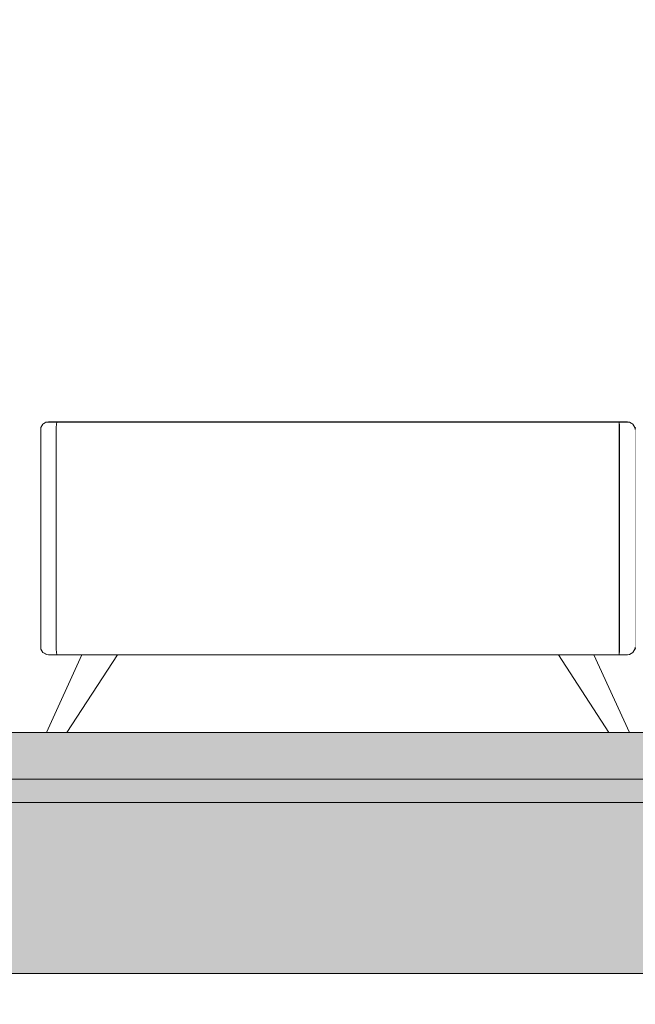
# Model space of a CAD drawing. Header units: millimetres. Extents: x -798 to 64004, y -9065 to 14108.
# Tile 15 of 32: x 56444 to 57236, y -7615 to -6347. Entities that reach past the tile are written whole.
import ezdxf

# ---------------------------------------------------------------- set-up
doc = ezdxf.new("R2010")
doc.units = ezdxf.units.MM
doc.header["$MEASUREMENT"] = 0
doc.linetypes.add('Wipeout_Contour', pattern=[1000, 0, -1000])
for name, color, linetype, lineweight in [('0_Pen_No__1', 7, 'Continuous', 13), ('0_Pen_No__2', 8, 'Continuous', 15), ('0_Pen_No__20', 1, 'Continuous', 0), ('A-FLOR.IFC Model_Pen_No__1', 7, 'Continuous', 13)]:
    doc.layers.add(name, color=color, linetype=linetype, lineweight=lineweight)
doc.layers.add('A-FLOR.IFC Model', color=7, linetype='Continuous')
doc.layers.add('I-WALL.IFC Model', color=7, linetype='Continuous')
doc.styles.add('GENERATED_STYLE_2', font='txt', dxfattribs={"width": 0.84})
doc.dimstyles.new('GENERATED_STYLE__5', dxfattribs={"dimtxt": 80.000001, "dimasz": 60.8, "dimexe": 0.18, "dimexo": 0.0625, "dimgap": 0.09, "dimtad": 1, "dimdec": 0, "dimzin": 0, "dimdsep": 46, "dimtxsty": 'GENERATED_STYLE_2', "dimblk": 'ARROWHEAD_2', "dimblk1": 'ARROWHEAD_2', "dimblk2": 'ARROWHEAD_2', "dimcen": 0.09, "dimse1": 1, "dimse2": 1, "dimclrd": 1, "dimclre": 1, "dimclrt": 1, "dimadec": 0, "dimazin": 0, "dimtfac": 1, "dimtdec": 4, "dimtmove": 0, "dimatfit": 3, "dimfxl": 0, "dimtolj": 1, "dimtzin": 0, "dimarcsym": 0})
doc.dimstyles.new('GENERATED_STYLE__6', dxfattribs={"dimtxt": 80.000001, "dimasz": 60.8, "dimexe": 0.18, "dimexo": 0.0625, "dimgap": 0.09, "dimtad": 1, "dimdec": 0, "dimzin": 0, "dimdsep": 46, "dimtxsty": 'GENERATED_STYLE_2', "dimblk": 'ARROWHEAD_2', "dimblk1": 'ARROWHEAD_2', "dimblk2": 'ARROWHEAD_2', "dimcen": 0.09, "dimse1": 1, "dimse2": 1, "dimclrd": 7, "dimclre": 7, "dimclrt": 7, "dimadec": 0, "dimazin": 0, "dimtfac": 1, "dimtdec": 4, "dimtmove": 0, "dimatfit": 3, "dimfxl": 0, "dimtolj": 1, "dimtzin": 0, "dimarcsym": 0})

# ---------------------------------------------------------------- blocks, each defined once
blk = doc.blocks.new('*D77', base_point=(93756.7, -5864.8))
at = {"layer": '0_Pen_No__20', "color": 1, "linetype": 'Continuous', "lineweight": 0}
for p, q in [((59371.1, -5711.7), (59451.1, -5757.9)), ((59471.1, -5734.8), (59351.1, -5734.8)), ((59411.1, -7264.8), (59411.1, -5734.8)), ((59371.1, -7241.7), (59451.1, -7287.9)), ((59471.1, -7264.8), (59351.1, -7264.8)), ((59411.1, -7303.9), (59411.1, -7264.8))]:
    blk.add_line(p, q, dxfattribs=at)
at = {"layer": '0_Pen_No__20', "color": 1, "lineweight": 0, "insert": (59395.1, -6615.7), "char_height": 80, "attachment_point": 7, "rotation": 90, "style": 'GENERATED_STYLE_2'}
blk.add_mtext('\\A1;{\\pql;\\fArial|b0|i0|c0|p34;1\xa0530}', dxfattribs=at)
blk = doc.blocks.new('ARROWHEAD_2')
at = {"color": 0, "linetype": 'Continuous', "lineweight": 0}
for p, q in [((-0.378, -0.655), (0.378, 0.655)), ((0, 0), (-1, 0))]:
    blk.add_line(p, q, dxfattribs=at)
blk = doc.blocks.new('*D82', base_point=(93756.7, -5864.8))
at = {"layer": '0_Pen_No__1', "color": 7, "linetype": 'Continuous', "lineweight": 13}
for p, q in [((54615, -2914.8), (54615, -2875.7)), ((54655, -2937.9), (54575, -2891.7)), ((54675, -2914.8), (54555, -2914.8)), ((54615, -7264.8), (54615, -2914.8)), ((54575, -7241.7), (54655, -7287.9)), ((54675, -7264.8), (54555, -7264.8)), ((54615, -7303.9), (54615, -7264.8))]:
    blk.add_line(p, q, dxfattribs=at)
at = {"layer": '0_Pen_No__1', "color": 7, "lineweight": 13, "insert": (54599, -5205.7), "char_height": 80, "attachment_point": 7, "rotation": 90, "style": 'GENERATED_STYLE_2'}
blk.add_mtext('\\A1;{\\pql;\\fArial|b0|i0|c0|p34;4\xa0350}', dxfattribs=at)

msp = doc.modelspace()

# ---------------------------------------------------------------- hatches: boundary and pattern name
at = {"layer": 'A-FLOR.IFC Model', "linetype": 'Continuous', "lineweight": 0, "true_color": 0x000000}
msp.add_hatch(color=178, dxfattribs=at).paths.add_polyline_path([(55358.6, -7324.8), (55358.6, -7354.8), (59891.7, -7354.8), (59891.7, -7324.8)])

# ---------------------------------------------------------------- linework, layer by layer
at = {"layer": 'A-FLOR.IFC Model_Pen_No__1', "color": 7, "linetype": 'Continuous', "lineweight": 13}
for p, q in [((59891.7, -7324.8), (55358.6, -7324.8)), ((59891.7, -7354.8), (55358.6, -7354.8))]:
    msp.add_line(p, q, dxfattribs=at)

# ---------------------------------------------------------------- wipeouts: each hides what was drawn before it
at = {"color": 254, "linetype": 'Wipeout_Contour', "lineweight": 0, "ltscale": 2376039.1057988}
msp.add_wipeout([(55541.7, -7264.8), (56478.6, -7264.8), (56524.3, -7164.8), (56481.2, -7164.8), (56478.6, -7164.5), (56474.1, -7161.9), (56471.5, -7157.4), (56471.2, -7154.8), (56471.2, -6874.8), (56471.5, -6872.2), (56474.1, -6867.7), (56478.6, -6865.1), (56481.2, -6864.8), (57226.2, -6864.8), (57228.8, -6865.1), (57233.2, -6867.7), (57235.8, -6872.2), (57236.2, -6874.8), (57236.5, -6872.2), (57239.1, -6867.7), (57243.6, -6865.1), (57246.2, -6864.8), (57991.2, -6864.8), (57993.8, -6865.1), (57998.2, -6867.7), (58000.8, -6872.2), (58001.2, -6874.8), (58001.2, -7154.8), (58000.8, -7157.4), (57998.2, -7161.9), (57993.8, -7164.5), (57991.2, -7164.8), (57948.1, -7164.8), (57993.8, -7264.8), (59891.7, -7264.8), (59891.7, -6189.8), (59866.7, -6189.8), (59866.7, -6164.8), (59891.7, -6164.8), (59891.7, -5874.8), (55541.7, -5874.8)], dxfattribs=at).dxf.layer = 'I-WALL.IFC Model'
at = {"color": 254, "linetype": 'Wipeout_Contour', "lineweight": 0, "ltscale": 233153.568169}
msp.add_wipeout([(55541.7, -7574.8), (55541.7, -8664.8), (59891.7, -8664.8), (59891.7, -7574.8)], dxfattribs=at).dxf.layer = 'I-WALL.IFC Model'

# ---------------------------------------------------------------- next in the draw order: hatches: boundary and pattern name
at = {"layer": 'A-FLOR.IFC Model', "linetype": 'Continuous', "lineweight": 0, "true_color": 0x000000}
msp.add_hatch(color=178, dxfattribs=at).paths.add_polyline_path([(55358.6, -7354.8), (55358.6, -7574.8), (59891.7, -7574.8), (59891.7, -7354.8)])

# ---------------------------------------------------------------- next in the draw order: linework, layer by layer
at = {"layer": 'A-FLOR.IFC Model_Pen_No__1', "color": 7, "linetype": 'Continuous', "lineweight": 13}
msp.add_line((59891.7, -7574.8), (55358.6, -7574.8), dxfattribs=at)

# ---------------------------------------------------------------- next in the draw order: wipeouts: each hides what was drawn before it
at = {"color": 254, "linetype": 'Wipeout_Contour', "lineweight": 0, "ltscale": 227589.630044}
msp.add_wipeout([(56471.2, -7014.8), (56472.7, -7014.8), (56472.7, -6874.8), (56471.2, -6874.8)], dxfattribs=at)
at = {"color": 254, "linetype": 'Wipeout_Contour', "lineweight": 0, "ltscale": 230627.050502}
msp.add_wipeout([(57236.2, -7014.8), (57237.7, -7014.8), (57237.7, -6874.8), (57236.2, -6874.8)], dxfattribs=at)
at = {"color": 254, "linetype": 'Wipeout_Contour', "lineweight": 0, "ltscale": 229238.674945}
msp.add_wipeout([(56504.9, -7264.8), (57202.5, -7264.8), (57137.4, -7164.8), (56570, -7164.8)], dxfattribs=at).dxf.layer = 'I-WALL.IFC Model'

# ---------------------------------------------------------------- next in the draw order: wipeouts: each hides what was drawn before it
at = {"color": 254, "linetype": 'Wipeout_Contour', "lineweight": 0, "ltscale": 227601.258178}
msp.add_wipeout([(56472.7, -6874.8), (56472.7, -7014.8), (56477, -7014.8), (56477, -6874.8)], dxfattribs=at)
at = {"color": 254, "linetype": 'Wipeout_Contour', "lineweight": 0, "ltscale": 230593.353202}
msp.add_wipeout([(57236.2, -6874.8), (57237.7, -6874.8), (57238, -6872.2), (57236.5, -6872.2)], dxfattribs=at)
at = {"color": 254, "linetype": 'Wipeout_Contour', "lineweight": 0, "ltscale": 749898.063835}
msp.add_wipeout([(57226.2, -7164.8), (57183.1, -7164.8), (57228.8, -7264.8), (57243.6, -7264.8), (57289.3, -7164.8), (57246.2, -7164.8), (57243.6, -7164.5), (57239.1, -7161.9), (57236.5, -7157.4), (57236.2, -7154.8), (57235.8, -7157.4), (57233.2, -7161.9), (57228.8, -7164.5)], dxfattribs=at).dxf.layer = 'I-WALL.IFC Model'

# ---------------------------------------------------------------- next in the draw order: hatches: boundary and pattern name
at = {"layer": 'A-FLOR.IFC Model', "linetype": 'Continuous', "lineweight": 0, "true_color": 0x000000}
msp.add_hatch(color=178, dxfattribs=at).paths.add_polyline_path([(59891.7, -7264.8), (55358.6, -7264.8), (55358.6, -7324.8), (59891.7, -7324.8)])

# ---------------------------------------------------------------- next in the draw order: linework, layer by layer
at = {"layer": '0_Pen_No__1', "color": 7, "linetype": 'Continuous', "lineweight": 13}
msp.add_line((57236.5, -6872.2), (57236.2, -6874.8), dxfattribs=at)
at = {"layer": 'A-FLOR.IFC Model_Pen_No__1', "color": 7, "linetype": 'Continuous', "lineweight": 13}
msp.add_line((59891.7, -7264.8), (55358.6, -7264.8), dxfattribs=at)

# ---------------------------------------------------------------- next in the draw order: wipeouts: each hides what was drawn before it
at = {"color": 254, "linetype": 'Wipeout_Contour', "lineweight": 0, "ltscale": 227622.744185}
msp.add_wipeout([(56483.5, -6874.8), (56477, -6874.8), (56477, -7014.8), (56483.5, -7014.8)], dxfattribs=at)
at = {"color": 254, "linetype": 'Wipeout_Contour', "lineweight": 0, "ltscale": 230695.172576}
msp.add_wipeout([(57236.2, -7014.8), (57236.2, -7154.8), (57237.7, -7154.8), (57237.7, -7014.8)], dxfattribs=at)

# ---------------------------------------------------------------- next in the draw order: linework, layer by layer
at = {"layer": '0_Pen_No__1', "color": 7, "linetype": 'Continuous', "lineweight": 13}
msp.add_line((57236.2, -6874.8), (57236.2, -7014.8), dxfattribs=at)

# ---------------------------------------------------------------- next in the draw order: wipeouts: each hides what was drawn before it
at = {"color": 254, "linetype": 'Wipeout_Contour', "lineweight": 0, "ltscale": 227555.47426}
msp.add_wipeout([(56471.2, -6874.8), (56472.7, -6874.8), (56473, -6872.2), (56471.5, -6872.2)], dxfattribs=at)
at = {"color": 254, "linetype": 'Wipeout_Contour', "lineweight": 0, "ltscale": 227650.817045}
msp.add_wipeout([(56483.5, -7014.8), (56491.2, -7014.8), (56491.2, -6874.8), (56483.5, -6874.8)], dxfattribs=at)
at = {"color": 254, "linetype": 'Wipeout_Contour', "lineweight": 0, "ltscale": 227658.661001}
msp.add_wipeout([(56471.2, -7014.8), (56471.2, -7154.8), (56472.7, -7154.8), (56472.7, -7014.8)], dxfattribs=at)
at = {"color": 254, "linetype": 'Wipeout_Contour', "lineweight": 0, "ltscale": 230730.85632}
msp.add_wipeout([(57236.2, -7154.8), (57236.5, -7157.4), (57238, -7157.4), (57237.7, -7154.8)], dxfattribs=at)

# ---------------------------------------------------------------- next in the draw order: linework, layer by layer
at = {"layer": '0_Pen_No__1', "color": 7, "linetype": 'Continuous', "lineweight": 13}
for p, q in [((57236.2, -7154.8), (57236.2, -7014.8)), ((57236.5, -7157.4), (57236.2, -7154.8))]:
    msp.add_line(p, q, dxfattribs=at)

# ---------------------------------------------------------------- next in the draw order: wipeouts: each hides what was drawn before it
at = {"color": 254, "linetype": 'Wipeout_Contour', "lineweight": 0, "ltscale": 227567.004116}
msp.add_wipeout([(56472.7, -6874.8), (56477, -6874.8), (56477.3, -6872.2), (56473, -6872.2)], dxfattribs=at)
at = {"color": 254, "linetype": 'Wipeout_Contour', "lineweight": 0, "ltscale": 229103.792942}
msp.add_wipeout([(56491.2, -7014.8), (57215.4, -7014.8), (57215.4, -6874.8), (56491.2, -6874.8)], dxfattribs=at)
at = {"color": 254, "linetype": 'Wipeout_Contour', "lineweight": 0, "ltscale": 227670.285609}
msp.add_wipeout([(56472.7, -7014.8), (56472.7, -7154.8), (56477, -7154.8), (56477, -7014.8)], dxfattribs=at)

# ---------------------------------------------------------------- next in the draw order: wipeouts: each hides what was drawn before it
at = {"color": 254, "linetype": 'Wipeout_Contour', "lineweight": 0, "ltscale": 227588.30617}
msp.add_wipeout([(56477, -6874.8), (56483.5, -6874.8), (56483.7, -6872.2), (56477.3, -6872.2)], dxfattribs=at)
at = {"color": 254, "linetype": 'Wipeout_Contour', "lineweight": 0, "ltscale": 230543.09173}
msp.add_wipeout([(57215.4, -7014.8), (57216.2, -7014.8), (57216.2, -6874.8), (57215.4, -6874.8)], dxfattribs=at)
at = {"color": 254, "linetype": 'Wipeout_Contour', "lineweight": 0, "ltscale": 227691.765103}
msp.add_wipeout([(56477, -7154.8), (56483.5, -7154.8), (56483.5, -7014.8), (56477, -7014.8)], dxfattribs=at)

# ---------------------------------------------------------------- next in the draw order: wipeouts: each hides what was drawn before it
at = {"color": 254, "linetype": 'Wipeout_Contour', "lineweight": 0, "ltscale": 227559.385249}
msp.add_wipeout([(56471.5, -6872.2), (56473, -6872.2), (56475.5, -6867.7), (56474.1, -6867.7)], dxfattribs=at)
at = {"color": 254, "linetype": 'Wipeout_Contour', "lineweight": 0, "ltscale": 227616.176853}
msp.add_wipeout([(56483.5, -6874.8), (56491.2, -6874.8), (56491.2, -6872.2), (56483.7, -6872.2)], dxfattribs=at)
at = {"color": 254, "linetype": 'Wipeout_Contour', "lineweight": 0, "ltscale": 230559.806408}
msp.add_wipeout([(57216.2, -7014.8), (57223.8, -7014.8), (57223.8, -6874.8), (57216.2, -6874.8)], dxfattribs=at)
at = {"color": 254, "linetype": 'Wipeout_Contour', "lineweight": 0, "ltscale": 227719.829454}
msp.add_wipeout([(56483.5, -7014.8), (56483.5, -7154.8), (56491.2, -7154.8), (56491.2, -7014.8)], dxfattribs=at)
at = {"color": 254, "linetype": 'Wipeout_Contour', "lineweight": 0, "ltscale": 227694.811937}
msp.add_wipeout([(56471.2, -7154.8), (56471.5, -7157.4), (56473, -7157.4), (56472.7, -7154.8)], dxfattribs=at)

# ---------------------------------------------------------------- next in the draw order: wipeouts: each hides what was drawn before it
at = {"color": 254, "linetype": 'Wipeout_Contour', "lineweight": 0, "ltscale": 227570.054692}
msp.add_wipeout([(56475.5, -6867.7), (56473, -6872.2), (56477.3, -6872.2), (56479.1, -6867.7)], dxfattribs=at)
at = {"color": 254, "linetype": 'Wipeout_Contour', "lineweight": 0, "ltscale": 229069.252842}
msp.add_wipeout([(56491.2, -6874.8), (57215.4, -6874.8), (57215.4, -6872.2), (56491.2, -6872.2)], dxfattribs=at)
at = {"color": 254, "linetype": 'Wipeout_Contour', "lineweight": 0, "ltscale": 230587.884626}
msp.add_wipeout([(57223.8, -7014.8), (57230.3, -7014.8), (57230.3, -6874.8), (57223.8, -6874.8)], dxfattribs=at)
at = {"color": 254, "linetype": 'Wipeout_Contour', "lineweight": 0, "ltscale": 229172.370535}
msp.add_wipeout([(56491.2, -7014.8), (56491.2, -7154.8), (57215.4, -7154.8), (57215.4, -7014.8)], dxfattribs=at)
at = {"color": 254, "linetype": 'Wipeout_Contour', "lineweight": 0, "ltscale": 227706.334738}
msp.add_wipeout([(56477, -7154.8), (56472.7, -7154.8), (56473, -7157.4), (56477.3, -7157.4)], dxfattribs=at)

# ---------------------------------------------------------------- next in the draw order: wipeouts: each hides what was drawn before it
at = {"color": 254, "linetype": 'Wipeout_Contour', "lineweight": 0, "ltscale": 227589.730781}
msp.add_wipeout([(56479.1, -6867.7), (56477.3, -6872.2), (56483.7, -6872.2), (56484.7, -6867.7)], dxfattribs=at)
at = {"color": 254, "linetype": 'Wipeout_Contour', "lineweight": 0, "ltscale": 230508.745812}
msp.add_wipeout([(57215.4, -6874.8), (57216.2, -6874.8), (57216.1, -6872.2), (57215.4, -6872.2)], dxfattribs=at)
at = {"color": 254, "linetype": 'Wipeout_Contour', "lineweight": 0, "ltscale": 230609.374802}
msp.add_wipeout([(57230.3, -7014.8), (57234.7, -7014.8), (57234.7, -6874.8), (57230.3, -6874.8)], dxfattribs=at)
at = {"color": 254, "linetype": 'Wipeout_Contour', "lineweight": 0, "ltscale": 230611.238604}
msp.add_wipeout([(57215.4, -7014.8), (57215.4, -7154.8), (57216.2, -7154.8), (57216.2, -7014.8)], dxfattribs=at)
at = {"color": 254, "linetype": 'Wipeout_Contour', "lineweight": 0, "ltscale": 227727.62376}
msp.add_wipeout([(56477, -7154.8), (56477.3, -7157.4), (56483.7, -7157.4), (56483.5, -7154.8)], dxfattribs=at)

# ---------------------------------------------------------------- next in the draw order: linework, layer by layer
at = {"layer": '0_Pen_No__1', "color": 7, "linetype": 'Continuous', "lineweight": 13}
msp.add_line((56471.2, -6874.8), (56471.2, -7014.8), dxfattribs=at)

# ---------------------------------------------------------------- next in the draw order: wipeouts: each hides what was drawn before it
at = {"color": 254, "linetype": 'Wipeout_Contour', "lineweight": 0, "ltscale": 227615.806851}
msp.add_wipeout([(56483.7, -6872.2), (56491.2, -6872.2), (56491.5, -6867.7), (56484.7, -6867.7)], dxfattribs=at)
at = {"color": 254, "linetype": 'Wipeout_Contour', "lineweight": 0, "ltscale": 230525.300259}
msp.add_wipeout([(57216.2, -6874.8), (57223.8, -6874.8), (57223.7, -6872.2), (57216.1, -6872.2)], dxfattribs=at)
at = {"color": 254, "linetype": 'Wipeout_Contour', "lineweight": 0, "ltscale": 230621.005208}
msp.add_wipeout([(57234.7, -7014.8), (57236.2, -7014.8), (57236.2, -6874.8), (57234.7, -6874.8)], dxfattribs=at)
at = {"color": 254, "linetype": 'Wipeout_Contour', "lineweight": 0, "ltscale": 230627.948344}
msp.add_wipeout([(57216.2, -7014.8), (57216.2, -7154.8), (57223.8, -7154.8), (57223.8, -7014.8)], dxfattribs=at)
at = {"color": 254, "linetype": 'Wipeout_Contour', "lineweight": 0, "ltscale": 227702.205915}
msp.add_wipeout([(56471.5, -7157.4), (56474.1, -7161.9), (56475.5, -7161.9), (56473, -7157.4)], dxfattribs=at)
at = {"color": 254, "linetype": 'Wipeout_Contour', "lineweight": 0, "ltscale": 227755.477396}
msp.add_wipeout([(56483.5, -7154.8), (56483.7, -7157.4), (56491.2, -7157.4), (56491.2, -7154.8)], dxfattribs=at)

# ---------------------------------------------------------------- next in the draw order: wipeouts: each hides what was drawn before it
at = {"color": 254, "linetype": 'Wipeout_Contour', "lineweight": 0, "ltscale": 284464.800064}
msp.add_wipeout([(56474.1, -6867.7), (56475.5, -6867.7), (56479.7, -6865.1), (56478.6, -6865.1), (56478, -6865.5)], dxfattribs=at)
at = {"color": 254, "linetype": 'Wipeout_Contour', "lineweight": 0, "ltscale": 229067.84198}
msp.add_wipeout([(56491.2, -6872.2), (57215.4, -6872.2), (57215.4, -6867.7), (56491.5, -6867.7)], dxfattribs=at)
at = {"color": 254, "linetype": 'Wipeout_Contour', "lineweight": 0, "ltscale": 230553.176127}
msp.add_wipeout([(57223.7, -6872.2), (57223.8, -6874.8), (57230.3, -6874.8), (57230.1, -6872.2)], dxfattribs=at)
at = {"color": 254, "linetype": 'Wipeout_Contour', "lineweight": 0, "ltscale": 230656.018267}
msp.add_wipeout([(57230.3, -7014.8), (57223.8, -7014.8), (57223.8, -7154.8), (57230.3, -7154.8)], dxfattribs=at)
at = {"color": 254, "linetype": 'Wipeout_Contour', "lineweight": 0, "ltscale": 227712.868673}
msp.add_wipeout([(56473, -7157.4), (56475.5, -7161.9), (56479.1, -7161.9), (56477.3, -7157.4)], dxfattribs=at)
at = {"color": 254, "linetype": 'Wipeout_Contour', "lineweight": 0, "ltscale": 229207.675789}
msp.add_wipeout([(56491.2, -7154.8), (56491.2, -7157.4), (57215.4, -7157.4), (57215.4, -7154.8)], dxfattribs=at)

# ---------------------------------------------------------------- next in the draw order: linework, layer by layer
at = {"layer": '0_Pen_No__1', "color": 7, "linetype": 'Continuous', "lineweight": 13}
msp.add_line((56491.2, -7014.8), (56491.2, -6874.8), dxfattribs=at)

# ---------------------------------------------------------------- next in the draw order: wipeouts: each hides what was drawn before it
at = {"color": 254, "linetype": 'Wipeout_Contour', "lineweight": 0, "ltscale": 227579.970659}
msp.add_wipeout([(56479.7, -6865.1), (56475.5, -6867.7), (56479.1, -6867.7), (56482.4, -6865.1)], dxfattribs=at)
at = {"color": 254, "linetype": 'Wipeout_Contour', "lineweight": 0, "ltscale": 230507.0756}
msp.add_wipeout([(57215.4, -6867.7), (57215.4, -6872.2), (57216.1, -6872.2), (57215.9, -6867.7)], dxfattribs=at)
at = {"color": 254, "linetype": 'Wipeout_Contour', "lineweight": 0, "ltscale": 230574.482255}
msp.add_wipeout([(57230.1, -6872.2), (57230.3, -6874.8), (57234.7, -6874.8), (57234.3, -6872.2)], dxfattribs=at)
at = {"color": 254, "linetype": 'Wipeout_Contour', "lineweight": 0, "ltscale": 230677.502095}
msp.add_wipeout([(57230.3, -7014.8), (57230.3, -7154.8), (57234.7, -7154.8), (57234.7, -7014.8)], dxfattribs=at)
at = {"color": 254, "linetype": 'Wipeout_Contour', "lineweight": 0, "ltscale": 227732.532435}
msp.add_wipeout([(56477.3, -7157.4), (56479.1, -7161.9), (56484.7, -7161.9), (56483.7, -7157.4)], dxfattribs=at)
at = {"color": 254, "linetype": 'Wipeout_Contour', "lineweight": 0, "ltscale": 230646.299373}
msp.add_wipeout([(57215.4, -7154.8), (57215.4, -7157.4), (57216.1, -7157.4), (57216.2, -7154.8)], dxfattribs=at)

# ---------------------------------------------------------------- next in the draw order: linework, layer by layer
at = {"layer": '0_Pen_No__1', "color": 7, "linetype": 'Continuous', "lineweight": 13}
for p, q in [((56471.5, -6872.2), (56471.2, -6874.8)), ((56471.2, -7154.8), (56471.2, -7014.8))]:
    msp.add_line(p, q, dxfattribs=at)

# ---------------------------------------------------------------- next in the draw order: wipeouts: each hides what was drawn before it
at = {"color": 254, "linetype": 'Wipeout_Contour', "lineweight": 0, "ltscale": 227595.735622}
msp.add_wipeout([(56482.4, -6865.1), (56479.1, -6867.7), (56484.7, -6867.7), (56486.4, -6865.1)], dxfattribs=at)
at = {"color": 254, "linetype": 'Wipeout_Contour', "lineweight": 0, "ltscale": 230522.276178}
msp.add_wipeout([(57222.7, -6867.7), (57215.9, -6867.7), (57216.1, -6872.2), (57223.7, -6872.2)], dxfattribs=at)
at = {"color": 254, "linetype": 'Wipeout_Contour', "lineweight": 0, "ltscale": 230586.014315}
msp.add_wipeout([(57234.7, -6874.8), (57236.2, -6874.8), (57235.8, -6872.2), (57234.3, -6872.2)], dxfattribs=at)
at = {"color": 254, "linetype": 'Wipeout_Contour', "lineweight": 0, "ltscale": 230689.129066}
msp.add_wipeout([(57234.7, -7014.8), (57234.7, -7154.8), (57236.2, -7154.8), (57236.2, -7014.8)], dxfattribs=at)
at = {"color": 254, "linetype": 'Wipeout_Contour', "lineweight": 0, "ltscale": 227758.592173}
msp.add_wipeout([(56491.2, -7157.4), (56483.7, -7157.4), (56484.7, -7161.9), (56491.5, -7161.9)], dxfattribs=at)
at = {"color": 254, "linetype": 'Wipeout_Contour', "lineweight": 0, "ltscale": 230662.84395}
msp.add_wipeout([(57216.2, -7154.8), (57216.1, -7157.4), (57223.7, -7157.4), (57223.8, -7154.8)], dxfattribs=at)

# ---------------------------------------------------------------- next in the draw order: linework, layer by layer
at = {"layer": '0_Pen_No__1', "color": 7, "linetype": 'Continuous', "lineweight": 13}
msp.add_line((57215.4, -7014.8), (57215.4, -6874.8), dxfattribs=at)

# ---------------------------------------------------------------- next in the draw order: wipeouts: each hides what was drawn before it
at = {"color": 254, "linetype": 'Wipeout_Contour', "lineweight": 0, "ltscale": 227617.446677}
msp.add_wipeout([(56486.4, -6865.1), (56484.7, -6867.7), (56491.5, -6867.7), (56491.9, -6865.1)], dxfattribs=at)
at = {"color": 254, "linetype": 'Wipeout_Contour', "lineweight": 0, "ltscale": 230548.35713}
msp.add_wipeout([(57228.2, -6867.7), (57222.7, -6867.7), (57223.7, -6872.2), (57230.1, -6872.2)], dxfattribs=at)
at = {"color": 254, "linetype": 'Wipeout_Contour', "lineweight": 0, "ltscale": 229209.728414}
msp.add_wipeout([(57215.4, -7157.4), (56491.2, -7157.4), (56491.5, -7161.9), (57215.4, -7161.9)], dxfattribs=at)
at = {"color": 254, "linetype": 'Wipeout_Contour', "lineweight": 0, "ltscale": 230690.703198}
msp.add_wipeout([(57223.7, -7157.4), (57230.1, -7157.4), (57230.3, -7154.8), (57223.8, -7154.8)], dxfattribs=at)
at = {"color": 254, "linetype": 'Wipeout_Contour', "lineweight": 0, "ltscale": 284647.994586}
msp.add_wipeout([(56474.1, -7161.9), (56478, -7164.1), (56478.6, -7164.5), (56479.7, -7164.5), (56475.5, -7161.9)], dxfattribs=at)

# ---------------------------------------------------------------- next in the draw order: linework, layer by layer
at = {"layer": '0_Pen_No__1', "color": 7, "linetype": 'Continuous', "lineweight": 13}
msp.add_line((56491.2, -7014.8), (56491.2, -7154.8), dxfattribs=at)

# ---------------------------------------------------------------- next in the draw order: wipeouts: each hides what was drawn before it
at = {"color": 254, "linetype": 'Wipeout_Contour', "lineweight": 0, "ltscale": 227584.229407}
msp.add_wipeout([(56478.6, -6865.1), (56479.7, -6865.1), (56482.1, -6864.8), (56481.2, -6864.8)], dxfattribs=at)
at = {"color": 254, "linetype": 'Wipeout_Contour', "lineweight": 0, "ltscale": 229066.836775}
msp.add_wipeout([(56491.9, -6865.1), (56491.5, -6867.7), (57215.4, -6867.7), (57215.4, -6865.1)], dxfattribs=at)
at = {"color": 254, "linetype": 'Wipeout_Contour', "lineweight": 0, "ltscale": 230568.036922}
msp.add_wipeout([(57228.2, -6867.7), (57230.1, -6872.2), (57234.3, -6872.2), (57231.9, -6867.7)], dxfattribs=at)
at = {"color": 254, "linetype": 'Wipeout_Contour', "lineweight": 0, "ltscale": 230648.071068}
msp.add_wipeout([(57215.4, -7161.9), (57215.9, -7161.9), (57216.1, -7157.4), (57215.4, -7157.4)], dxfattribs=at)
at = {"color": 254, "linetype": 'Wipeout_Contour', "lineweight": 0, "ltscale": 230711.996626}
msp.add_wipeout([(57230.1, -7157.4), (57234.3, -7157.4), (57234.7, -7154.8), (57230.3, -7154.8)], dxfattribs=at)
at = {"color": 254, "linetype": 'Wipeout_Contour', "lineweight": 0, "ltscale": 227726.26348}
msp.add_wipeout([(56479.1, -7161.9), (56475.5, -7161.9), (56479.7, -7164.5), (56482.4, -7164.5)], dxfattribs=at)

# ---------------------------------------------------------------- next in the draw order: linework, layer by layer
at = {"layer": '0_Pen_No__1', "color": 7, "linetype": 'Continuous', "lineweight": 13}
for p, q in [((56491.2, -6874.8), (56491.2, -6872.2)), ((56471.5, -7157.4), (56471.2, -7154.8))]:
    msp.add_line(p, q, dxfattribs=at)

# ---------------------------------------------------------------- next in the draw order: wipeouts: each hides what was drawn before it
at = {"color": 254, "linetype": 'Wipeout_Contour', "lineweight": 0, "ltscale": 227590.954225}
msp.add_wipeout([(56479.7, -6865.1), (56482.4, -6865.1), (56484.2, -6864.8), (56482.1, -6864.8)], dxfattribs=at)
at = {"color": 254, "linetype": 'Wipeout_Contour', "lineweight": 0, "ltscale": 230517.24314}
msp.add_wipeout([(57220.9, -6865.1), (57215.4, -6865.1), (57215.9, -6867.7), (57222.7, -6867.7)], dxfattribs=at)
at = {"color": 254, "linetype": 'Wipeout_Contour', "lineweight": 0, "ltscale": 230578.708393}
msp.add_wipeout([(57234.3, -6872.2), (57235.8, -6872.2), (57233.2, -6867.7), (57231.9, -6867.7)], dxfattribs=at)
at = {"color": 254, "linetype": 'Wipeout_Contour', "lineweight": 0, "ltscale": 230663.262365}
msp.add_wipeout([(57215.9, -7161.9), (57222.7, -7161.9), (57223.7, -7157.4), (57216.1, -7157.4)], dxfattribs=at)
at = {"color": 254, "linetype": 'Wipeout_Contour', "lineweight": 0, "ltscale": 230723.521813}
msp.add_wipeout([(57234.7, -7154.8), (57234.3, -7157.4), (57235.8, -7157.4), (57236.2, -7154.8)], dxfattribs=at)
at = {"color": 254, "linetype": 'Wipeout_Contour', "lineweight": 0, "ltscale": 227742.018327}
msp.add_wipeout([(56479.1, -7161.9), (56482.4, -7164.5), (56486.4, -7164.5), (56484.7, -7161.9)], dxfattribs=at)

# ---------------------------------------------------------------- next in the draw order: linework, layer by layer
at = {"layer": '0_Pen_No__1', "color": 7, "linetype": 'Continuous', "lineweight": 13}
for p, q in [((56474.1, -6867.7), (56471.5, -6872.2)), ((57215.4, -7014.8), (57215.4, -7154.8))]:
    msp.add_line(p, q, dxfattribs=at)

# ---------------------------------------------------------------- next in the draw order: wipeouts: each hides what was drawn before it
at = {"color": 254, "linetype": 'Wipeout_Contour', "lineweight": 0, "ltscale": 227602.862344}
msp.add_wipeout([(56484.2, -6864.8), (56482.4, -6865.1), (56486.4, -6865.1), (56487.4, -6864.8)], dxfattribs=at)
at = {"color": 254, "linetype": 'Wipeout_Contour', "lineweight": 0, "ltscale": 230538.958247}
msp.add_wipeout([(57225, -6865.1), (57220.9, -6865.1), (57222.7, -6867.7), (57228.2, -6867.7)], dxfattribs=at)
at = {"color": 254, "linetype": 'Wipeout_Contour', "lineweight": 0, "ltscale": 230689.327392}
msp.add_wipeout([(57222.7, -7161.9), (57228.2, -7161.9), (57230.1, -7157.4), (57223.7, -7157.4)], dxfattribs=at)
at = {"color": 254, "linetype": 'Wipeout_Contour', "lineweight": 0, "ltscale": 227763.715456}
msp.add_wipeout([(56491.5, -7161.9), (56484.7, -7161.9), (56486.4, -7164.5), (56491.9, -7164.5)], dxfattribs=at)

# ---------------------------------------------------------------- next in the draw order: linework, layer by layer
at = {"layer": '0_Pen_No__1', "color": 7, "linetype": 'Continuous', "lineweight": 13}
for p, q in [((56474.1, -6867.7), (56478, -6865.5)), ((56478, -6865.5), (56478.6, -6865.1)), ((57215.4, -6874.8), (57215.4, -6872.2))]:
    msp.add_line(p, q, dxfattribs=at)

# ---------------------------------------------------------------- next in the draw order: wipeouts: each hides what was drawn before it
at = {"color": 254, "linetype": 'Wipeout_Contour', "lineweight": 0, "ltscale": 227620.218888}
msp.add_wipeout([(56486.4, -6865.1), (56491.9, -6865.1), (56492.2, -6864.8), (56487.4, -6864.8)], dxfattribs=at)
at = {"color": 254, "linetype": 'Wipeout_Contour', "lineweight": 0, "ltscale": 230554.726152}
msp.add_wipeout([(57225, -6865.1), (57228.2, -6867.7), (57231.9, -6867.7), (57227.7, -6865.1)], dxfattribs=at)
at = {"color": 254, "linetype": 'Wipeout_Contour', "lineweight": 0, "ltscale": 230708.995172}
msp.add_wipeout([(57230.1, -7157.4), (57228.2, -7161.9), (57231.9, -7161.9), (57234.3, -7157.4)], dxfattribs=at)
at = {"color": 254, "linetype": 'Wipeout_Contour', "lineweight": 0, "ltscale": 227731.963046}
msp.add_wipeout([(56478.6, -7164.5), (56481.2, -7164.8), (56482.1, -7164.8), (56479.7, -7164.5)], dxfattribs=at)
at = {"color": 254, "linetype": 'Wipeout_Contour', "lineweight": 0, "ltscale": 229212.186427}
msp.add_wipeout([(57215.4, -7161.9), (56491.5, -7161.9), (56491.9, -7164.5), (57215.4, -7164.5)], dxfattribs=at)

# ---------------------------------------------------------------- next in the draw order: linework, layer by layer
at = {"layer": '0_Pen_No__1', "color": 7, "linetype": 'Continuous', "lineweight": 13}
for p, q in [((56478.6, -6865.1), (56481.2, -6864.8)), ((56482.1, -6864.8), (56481.2, -6864.8)), ((56484.2, -6864.8), (56482.1, -6864.8)), ((56491.2, -7154.8), (56491.2, -7157.4))]:
    msp.add_line(p, q, dxfattribs=at)

# ---------------------------------------------------------------- next in the draw order: wipeouts: each hides what was drawn before it
at = {"color": 254, "linetype": 'Wipeout_Contour', "lineweight": 0, "ltscale": 286691.956085}
msp.add_wipeout([(56491.9, -6865.1), (57215.4, -6865.1), (57215.4, -6865.1), (57215.2, -6864.8), (56492.2, -6864.8)], dxfattribs=at)
at = {"color": 254, "linetype": 'Wipeout_Contour', "lineweight": 0, "ltscale": 230563.39768}
msp.add_wipeout([(57228.8, -6865.1), (57227.7, -6865.1), (57231.9, -6867.7), (57233.2, -6867.7)], dxfattribs=at)
at = {"color": 254, "linetype": 'Wipeout_Contour', "lineweight": 0, "ltscale": 230719.660128}
msp.add_wipeout([(57234.3, -7157.4), (57231.9, -7161.9), (57233.2, -7161.9), (57235.8, -7157.4)], dxfattribs=at)
at = {"color": 254, "linetype": 'Wipeout_Contour', "lineweight": 0, "ltscale": 227738.683509}
msp.add_wipeout([(56479.7, -7164.5), (56482.1, -7164.8), (56484.2, -7164.8), (56482.4, -7164.5)], dxfattribs=at)
at = {"color": 254, "linetype": 'Wipeout_Contour', "lineweight": 0, "ltscale": 230649.709855}
msp.add_wipeout([(57215.9, -7161.9), (57215.4, -7161.9), (57215.4, -7164.5), (57215.4, -7164.5)], dxfattribs=at)

# ---------------------------------------------------------------- next in the draw order: linework, layer by layer
at = {"layer": '0_Pen_No__1', "color": 7, "linetype": 'Continuous', "lineweight": 13}
for p, q in [((56487.4, -6864.8), (56484.2, -6864.8)), ((56492.2, -6864.8), (56487.4, -6864.8)), ((56491.2, -6872.2), (56491.5, -6867.7)), ((56491.5, -6867.7), (56491.9, -6865.1)), ((56491.9, -6865.1), (56492.2, -6864.8)), ((57236.2, -6874.8), (57235.8, -6872.2))]:
    msp.add_line(p, q, dxfattribs=at)

# ---------------------------------------------------------------- next in the draw order: wipeouts: each hides what was drawn before it
at = {"color": 254, "linetype": 'Wipeout_Contour', "lineweight": 0, "ltscale": 288139.368507}
msp.add_wipeout([(57215.2, -6864.8), (57215.4, -6865.1), (57215.4, -6865.1), (57220.9, -6865.1), (57219.9, -6864.8)], dxfattribs=at)
at = {"color": 254, "linetype": 'Wipeout_Contour', "lineweight": 0, "ltscale": 227750.583894}
msp.add_wipeout([(56486.4, -7164.5), (56482.4, -7164.5), (56484.2, -7164.8), (56487.4, -7164.8)], dxfattribs=at)
at = {"color": 254, "linetype": 'Wipeout_Contour', "lineweight": 0, "ltscale": 230661.673109}
msp.add_wipeout([(57215.4, -7164.5), (57220.9, -7164.5), (57222.7, -7161.9), (57215.9, -7161.9)], dxfattribs=at)

# ---------------------------------------------------------------- next in the draw order: wipeouts: each hides what was drawn before it
at = {"color": 254, "linetype": 'Wipeout_Contour', "lineweight": 0, "ltscale": 230530.42525}
msp.add_wipeout([(57223.1, -6864.8), (57219.9, -6864.8), (57220.9, -6865.1), (57225, -6865.1)], dxfattribs=at)
at = {"color": 254, "linetype": 'Wipeout_Contour', "lineweight": 0, "ltscale": 227767.929185}
msp.add_wipeout([(56486.4, -7164.5), (56487.4, -7164.8), (56492.2, -7164.8), (56491.9, -7164.5)], dxfattribs=at)
at = {"color": 254, "linetype": 'Wipeout_Contour', "lineweight": 0, "ltscale": 230683.374634}
msp.add_wipeout([(57222.7, -7161.9), (57220.9, -7164.5), (57225, -7164.5), (57228.2, -7161.9)], dxfattribs=at)

# ---------------------------------------------------------------- next in the draw order: linework, layer by layer
at = {"layer": '0_Pen_No__1', "color": 7, "linetype": 'Continuous', "lineweight": 13}
for p, q in [((57215.2, -6864.8), (56492.2, -6864.8)), ((57215.4, -6865.1), (57215.2, -6864.8)), ((57215.4, -6867.7), (57215.4, -6865.1)), ((57215.4, -6865.1), (57215.4, -6865.1)), ((57215.4, -6872.2), (57215.4, -6867.7)), ((57215.4, -7154.8), (57215.4, -7157.4))]:
    msp.add_line(p, q, dxfattribs=at)

# ---------------------------------------------------------------- next in the draw order: wipeouts: each hides what was drawn before it
at = {"color": 254, "linetype": 'Wipeout_Contour', "lineweight": 0, "ltscale": 230542.33559}
msp.add_wipeout([(57225.2, -6864.8), (57223.1, -6864.8), (57225, -6865.1), (57227.7, -6865.1)], dxfattribs=at)
at = {"color": 254, "linetype": 'Wipeout_Contour', "lineweight": 0, "ltscale": 286875.088092}
msp.add_wipeout([(56491.9, -7164.5), (56492.2, -7164.8), (57215.2, -7164.8), (57215.4, -7164.5), (57215.4, -7164.5)], dxfattribs=at)
at = {"color": 254, "linetype": 'Wipeout_Contour', "lineweight": 0, "ltscale": 230699.132681}
msp.add_wipeout([(57225, -7164.5), (57227.7, -7164.5), (57231.9, -7161.9), (57228.2, -7161.9)], dxfattribs=at)

# ---------------------------------------------------------------- next in the draw order: wipeouts: each hides what was drawn before it
at = {"color": 254, "linetype": 'Wipeout_Contour', "lineweight": 0, "ltscale": 230549.061675}
msp.add_wipeout([(57227.7, -6865.1), (57228.8, -6865.1), (57226.2, -6864.8), (57225.2, -6864.8)], dxfattribs=at)
at = {"color": 254, "linetype": 'Wipeout_Contour', "lineweight": 0, "ltscale": 227976.408099}
msp.add_wipeout([(56502.2, -7264.8), (56504.9, -7264.8), (56570, -7164.8), (56565.3, -7164.8)], dxfattribs=at)
at = {"color": 254, "linetype": 'Wipeout_Contour', "lineweight": 0, "ltscale": 230500.939959}
msp.add_wipeout([(57202.5, -7264.8), (57205.2, -7264.8), (57142.1, -7164.8), (57137.4, -7164.8)], dxfattribs=at)
at = {"color": 254, "linetype": 'Wipeout_Contour', "lineweight": 0, "ltscale": 288321.573651}
msp.add_wipeout([(57215.2, -7164.8), (57219.9, -7164.8), (57220.9, -7164.5), (57215.4, -7164.5), (57215.4, -7164.5)], dxfattribs=at)
at = {"color": 254, "linetype": 'Wipeout_Contour', "lineweight": 0, "ltscale": 230707.798787}
msp.add_wipeout([(57231.9, -7161.9), (57227.7, -7164.5), (57228.8, -7164.5), (57233.2, -7161.9)], dxfattribs=at)

# ---------------------------------------------------------------- next in the draw order: linework, layer by layer
at = {"layer": '0_Pen_No__1', "color": 7, "linetype": 'Continuous', "lineweight": 13}
for p, q in [((57219.9, -6864.8), (57215.2, -6864.8)), ((57223.1, -6864.8), (57219.9, -6864.8)), ((57225.2, -6864.8), (57223.1, -6864.8)), ((57226.2, -6864.8), (57225.2, -6864.8)), ((57228.8, -6865.1), (57226.2, -6864.8)), ((57233.2, -6867.7), (57228.8, -6865.1)), ((57235.8, -6872.2), (57233.2, -6867.7)), ((57236.2, -7154.8), (57235.8, -7157.4))]:
    msp.add_line(p, q, dxfattribs=at)

# ---------------------------------------------------------------- next in the draw order: wipeouts: each hides what was drawn before it
at = {"color": 254, "linetype": 'Wipeout_Contour', "lineweight": 0, "ltscale": 227847.204286}
msp.add_wipeout([(56524.3, -7164.8), (56478.6, -7264.8), (56480.9, -7264.8), (56528.3, -7164.8)], dxfattribs=at)
at = {"color": 254, "linetype": 'Wipeout_Contour', "lineweight": 0, "ltscale": 230526.925465}
msp.add_wipeout([(57205.2, -7264.8), (57212.1, -7264.8), (57154, -7164.8), (57142.1, -7164.8)], dxfattribs=at)
at = {"color": 254, "linetype": 'Wipeout_Contour', "lineweight": 0, "ltscale": 230676.272045}
msp.add_wipeout([(57220.9, -7164.5), (57219.9, -7164.8), (57223.1, -7164.8), (57225, -7164.5)], dxfattribs=at)

# ---------------------------------------------------------------- next in the draw order: linework, layer by layer
at = {"layer": '0_Pen_No__1', "color": 7, "linetype": 'Continuous', "lineweight": 13}
msp.add_line((56474.1, -7161.9), (56471.5, -7157.4), dxfattribs=at)

# ---------------------------------------------------------------- next in the draw order: wipeouts: each hides what was drawn before it
at = {"color": 254, "linetype": 'Wipeout_Contour', "lineweight": 0, "ltscale": 227870.62486}
msp.add_wipeout([(56528.3, -7164.8), (56480.9, -7264.8), (56487.2, -7264.8), (56539.2, -7164.8)], dxfattribs=at)
at = {"color": 254, "linetype": 'Wipeout_Contour', "lineweight": 0, "ltscale": 230688.174856}
msp.add_wipeout([(57225, -7164.5), (57223.1, -7164.8), (57225.2, -7164.8), (57227.7, -7164.5)], dxfattribs=at)

# ---------------------------------------------------------------- next in the draw order: linework, layer by layer
at = {"layer": '0_Pen_No__1', "color": 7, "linetype": 'Continuous', "lineweight": 13}
for p, q in [((56474.1, -7161.9), (56478, -7164.1)), ((56478, -7164.1), (56478.6, -7164.5))]:
    msp.add_line(p, q, dxfattribs=at)

# ---------------------------------------------------------------- next in the draw order: wipeouts: each hides what was drawn before it
at = {"color": 254, "linetype": 'Wipeout_Contour', "lineweight": 0, "ltscale": 227909.722826}
msp.add_wipeout([(56487.2, -7264.8), (56495.3, -7264.8), (56553.3, -7164.8), (56539.2, -7164.8)], dxfattribs=at)
at = {"color": 254, "linetype": 'Wipeout_Contour', "lineweight": 0, "ltscale": 230694.896688}
msp.add_wipeout([(57227.7, -7164.5), (57225.2, -7164.8), (57226.2, -7164.8), (57228.8, -7164.5)], dxfattribs=at)

# ---------------------------------------------------------------- next in the draw order: linework, layer by layer
at = {"layer": '0_Pen_No__1', "color": 7, "linetype": 'Continuous', "lineweight": 13}
for p, q in [((56478.6, -7164.5), (56481.2, -7164.8)), ((56482.1, -7164.8), (56481.2, -7164.8)), ((56484.2, -7164.8), (56482.1, -7164.8)), ((56487.4, -7164.8), (56484.2, -7164.8))]:
    msp.add_line(p, q, dxfattribs=at)

# ---------------------------------------------------------------- next in the draw order: wipeouts: each hides what was drawn before it
at = {"color": 254, "linetype": 'Wipeout_Contour', "lineweight": 0, "ltscale": 227950.427197}
msp.add_wipeout([(56495.3, -7264.8), (56502.2, -7264.8), (56565.3, -7164.8), (56553.3, -7164.8)], dxfattribs=at)
at = {"color": 254, "linetype": 'Wipeout_Contour', "lineweight": 0, "ltscale": 230567.63716}
msp.add_wipeout([(57154, -7164.8), (57212.1, -7264.8), (57220.2, -7264.8), (57168.1, -7164.8)], dxfattribs=at)

# ---------------------------------------------------------------- next in the draw order: linework, layer by layer
at = {"layer": '0_Pen_No__1', "color": 7, "linetype": 'Continuous', "lineweight": 13}
for p, q in [((56491.2, -7157.4), (56491.5, -7161.9)), ((56478.6, -7264.8), (56524.3, -7164.8)), ((56492.2, -7164.8), (56487.4, -7164.8)), ((56491.5, -7161.9), (56491.9, -7164.5)), ((56491.9, -7164.5), (56492.2, -7164.8)), ((56504.9, -7264.8), (56570, -7164.8))]:
    msp.add_line(p, q, dxfattribs=at)

# ---------------------------------------------------------------- next in the draw order: wipeouts: each hides what was drawn before it
at = {"color": 254, "linetype": 'Wipeout_Contour', "lineweight": 0, "ltscale": 230606.742313}
msp.add_wipeout([(57179.1, -7164.8), (57168.1, -7164.8), (57220.2, -7264.8), (57226.5, -7264.8)], dxfattribs=at)

# ---------------------------------------------------------------- next in the draw order: wipeouts: each hides what was drawn before it
at = {"color": 254, "linetype": 'Wipeout_Contour', "lineweight": 0, "ltscale": 230630.167255}
msp.add_wipeout([(57179.1, -7164.8), (57226.5, -7264.8), (57228.8, -7264.8), (57183.1, -7164.8)], dxfattribs=at)

# ---------------------------------------------------------------- next in the draw order: linework, layer by layer
at = {"layer": '0_Pen_No__1', "color": 7, "linetype": 'Continuous', "lineweight": 13}
for p, q in [((57215.4, -7157.4), (57215.4, -7161.9)), ((57235.8, -7157.4), (57233.2, -7161.9)), ((57215.2, -7164.8), (56492.2, -7164.8)), ((57202.5, -7264.8), (57137.4, -7164.8)), ((57228.8, -7264.8), (57183.1, -7164.8)), ((57215.4, -7164.5), (57215.2, -7164.8)), ((57219.9, -7164.8), (57215.2, -7164.8)), ((57215.4, -7161.9), (57215.4, -7164.5)), ((57215.4, -7164.5), (57215.4, -7164.5)), ((57223.1, -7164.8), (57219.9, -7164.8)), ((57225.2, -7164.8), (57223.1, -7164.8)), ((57226.2, -7164.8), (57225.2, -7164.8)), ((57228.8, -7164.5), (57226.2, -7164.8)), ((57233.2, -7161.9), (57228.8, -7164.5))]:
    msp.add_line(p, q, dxfattribs=at)
at = {"layer": '0_Pen_No__2', "color": 8, "linetype": 'Continuous', "lineweight": 15}
msp.add_line((54876.7, -7264.8), (60141.7, -7264.8), dxfattribs=at)

# ---------------------------------------------------------------- next in the draw order: dimensions: what is measured, and where the dimension line sits
at = {"color": 7, "linetype": 'Continuous', "lineweight": 13}
dim = msp.add_linear_dim(base=(54615, -2914.8), p1=(59891.7, -7264.8), p2=(59891.7, -2914.8), angle=90, dimstyle='GENERATED_STYLE__6', dxfattribs=at)
dim.commit()
dim.dimension.update_dxf_attribs({"geometry": '*D82', "text_midpoint": (54559, -5064.4), "dimtype": 160, "text_rotation": 90})
at = {"color": 1, "linetype": 'Continuous', "lineweight": 0}
dim = msp.add_linear_dim(base=(59411.1, -5734.8), p1=(55541.7, -7264.8), p2=(56241.7, -5734.8), angle=90, dimstyle='GENERATED_STYLE__5', dxfattribs=at)
dim.commit()
dim.dimension.update_dxf_attribs({"geometry": '*D77', "text_midpoint": (59355.1, -6474.4), "dimtype": 160, "text_rotation": 90})

doc.saveas('drawing.dxf')
